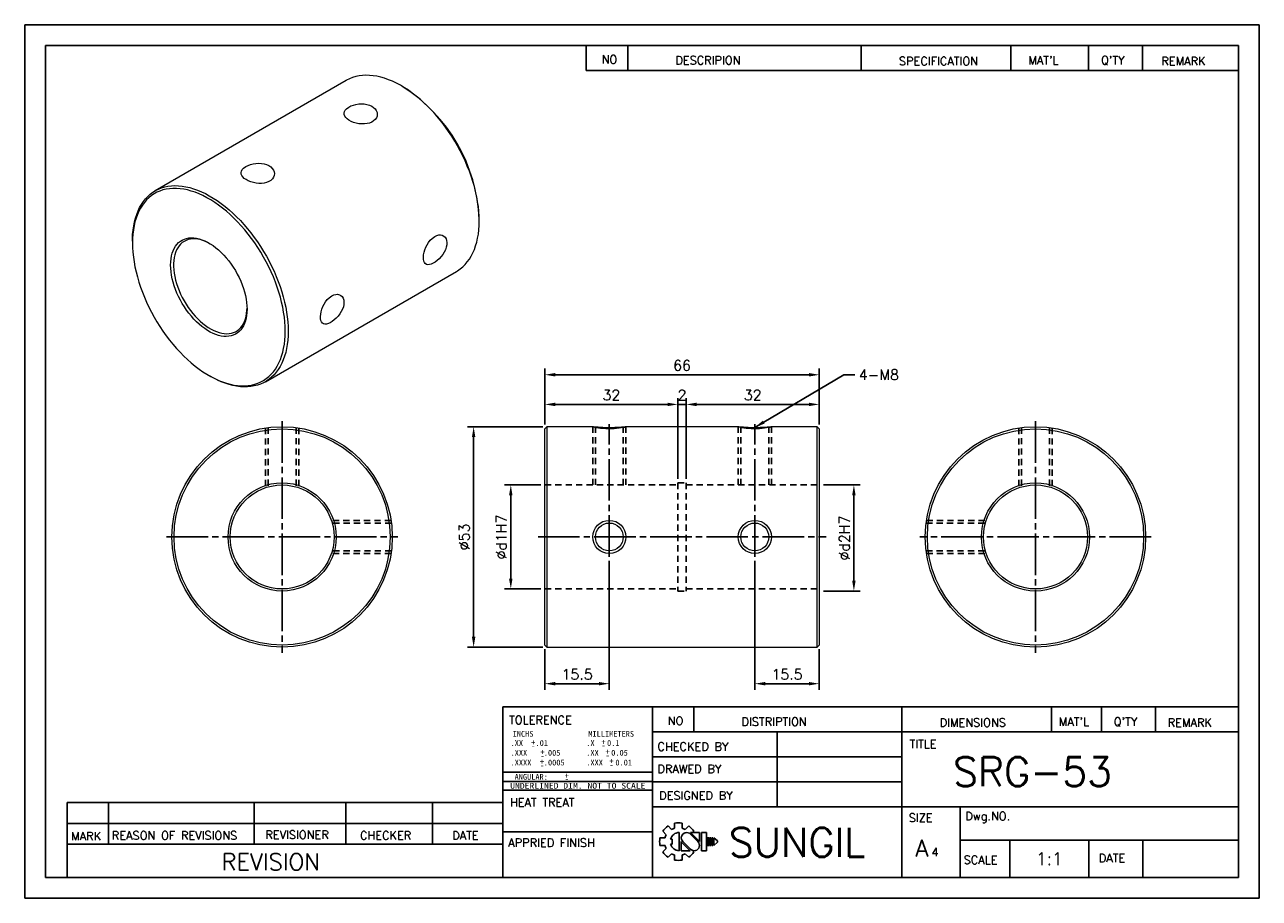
# Model space of a CAD drawing. Extents: x 10 to 307, y 10 to 220.
import ezdxf
from ezdxf.enums import TextEntityAlignment as Align

# ---------------------------------------------------------------- set-up
doc = ezdxf.new("R2010")
doc.units = 0
doc.header["$LTSCALE"] = 0.5
doc.header["$MEASUREMENT"] = 0
doc.linetypes.add('CENTER', pattern=[27, 20, -2, 3, -2])
doc.linetypes.add('HIDDEN', pattern=[5, 3, -2])
doc.layers.get('0').update_dxf_attribs({"linetype": 'CONTINUOUS'})
doc.layers.get('Defpoints').update_dxf_attribs({"linetype": 'CONTINUOUS'})
doc.layers.add('DIM', color=4, linetype='CONTINUOUS')
doc.styles.add('MONOTXT', font='DotumChe.ttf')
doc.styles.get("Standard").update_dxf_attribs({"font": 'romans.shx', "bigfont": 'whgtxt.shx'})
doc.dimstyles.get("Standard").update_dxf_attribs({"dimtxt": 0.18, "dimasz": 0.18, "dimexe": 0.18, "dimexo": 0.0625, "dimgap": 0.09, "dimtad": 0, "dimtih": 1, "dimtoh": 1, "dimdec": 4, "dimzin": 0, "dimdsep": 46, "dimtxsty": 'Standard', "dimcen": 0.09, "dimadec": 0, "dimazin": 0, "dimtfac": 1, "dimtdec": 4, "dimtofl": 0, "dimtmove": 0, "dimatfit": 3, "dimfxl": 0, "dimtolj": 1, "dimtzin": 0, "dimarcsym": 0})

# ---------------------------------------------------------------- blocks, each defined once
blk = doc.blocks.new('*D74')
at = {"color": 1, "lineweight": -2}
for p, q in [((135.14, 123.86), (135.14, 130.22)), ((137.64, 128.72), (164.64, 128.72)), ((167.14, 110.86), (167.14, 130.22))]:
    blk.add_line(p, q, dxfattribs=at)
at = {"color": 1}
for points in [[(137.64, 129.14), (137.64, 128.31), (135.14, 128.72)], [(164.64, 129.14), (164.64, 128.31), (167.14, 128.72)]]:
    blk.add_solid(points, dxfattribs=at)
at = {"layer": 'Defpoints', "color": 0}
for p in [(167.14, 128.72), (135.14, 122.86), (167.14, 109.86)]:
    blk.add_point(p, dxfattribs=at)
at = {"color": 0, "insert": (151.14, 130.97), "char_height": 2.5, "attachment_point": 5}
blk.add_mtext('\\A1;32', dxfattribs=at)
blk = doc.blocks.new('*D75')
at = {"color": 1, "lineweight": -2}
for p, q in [((169.14, 110.86), (169.14, 130.22)), ((171.64, 128.72), (198.64, 128.72)), ((201.14, 123.86), (201.14, 130.22))]:
    blk.add_line(p, q, dxfattribs=at)
at = {"color": 1}
for points in [[(171.64, 129.14), (171.64, 128.31), (169.14, 128.72)], [(198.64, 129.14), (198.64, 128.31), (201.14, 128.72)]]:
    blk.add_solid(points, dxfattribs=at)
at = {"layer": 'Defpoints', "color": 0}
for p in [(201.14, 128.72), (201.14, 122.86), (169.14, 109.86)]:
    blk.add_point(p, dxfattribs=at)
at = {"color": 0, "insert": (185.14, 130.97), "char_height": 2.5, "attachment_point": 5}
blk.add_mtext('\\A1;32', dxfattribs=at)
blk = doc.blocks.new('*D76')
at = {"color": 1, "lineweight": -2}
for p, q in [((135.14, 123.86), (135.14, 137.35)), ((201.14, 123.86), (201.14, 137.35)), ((137.64, 135.85), (198.64, 135.85))]:
    blk.add_line(p, q, dxfattribs=at)
at = {"color": 1}
for points in [[(137.64, 136.27), (137.64, 135.43), (135.14, 135.85)], [(198.64, 136.27), (198.64, 135.43), (201.14, 135.85)]]:
    blk.add_solid(points, dxfattribs=at)
at = {"layer": 'Defpoints', "color": 0}
for p in [(201.14, 135.85), (135.14, 122.86), (201.14, 122.86)]:
    blk.add_point(p, dxfattribs=at)
at = {"color": 0, "insert": (168.14, 138.1), "char_height": 2.5, "attachment_point": 5}
blk.add_mtext('\\A1;66', dxfattribs=at)
blk = doc.blocks.new('*D77')
at = {"color": 1, "lineweight": -2}
for p, q in [((164.64, 128.72), (162.14, 128.72)), ((167.14, 110.86), (167.14, 130.22)), ((167.14, 128.72), (169.14, 128.72)), ((169.14, 110.86), (169.14, 130.22)), ((171.64, 128.72), (174.14, 128.72))]:
    blk.add_line(p, q, dxfattribs=at)
at = {"color": 1}
for points in [[(164.64, 129.14), (164.64, 128.31), (167.14, 128.72)], [(171.64, 129.14), (171.64, 128.31), (169.14, 128.72)]]:
    blk.add_solid(points, dxfattribs=at)
at = {"layer": 'Defpoints', "color": 0}
for p in [(169.14, 128.72), (167.14, 109.86), (169.14, 109.86)]:
    blk.add_point(p, dxfattribs=at)
at = {"color": 0, "insert": (168.14, 130.97), "char_height": 2.5, "attachment_point": 5}
blk.add_mtext('\\A1;2', dxfattribs=at)
blk = doc.blocks.new('*D78')
at = {"color": 1, "lineweight": -2}
for p, q in [((134.64, 123.36), (116.5, 123.36)), ((118, 120.86), (118, 72.86)), ((134.64, 70.36), (116.5, 70.36))]:
    blk.add_line(p, q, dxfattribs=at)
at = {"color": 1}
for points in [[(117.58, 120.86), (118.41, 120.86), (118, 123.36)], [(117.58, 72.86), (118.41, 72.86), (118, 70.36)]]:
    blk.add_solid(points, dxfattribs=at)
at = {"layer": 'Defpoints', "color": 0}
for p in [(135.64, 123.36), (118, 70.36), (135.64, 70.36)]:
    blk.add_point(p, dxfattribs=at)
at = {"color": 0, "insert": (115.75, 96.86), "char_height": 2.5, "attachment_point": 5, "rotation": 90}
blk.add_mtext('\\A1;%%c53', dxfattribs=at)
blk = doc.blocks.new('*D79')
at = {"color": 1, "lineweight": -2}
for p, q in [((134.14, 109.36), (125.44, 109.36)), ((126.94, 106.86), (126.94, 86.86)), ((134.14, 84.36), (125.44, 84.36))]:
    blk.add_line(p, q, dxfattribs=at)
at = {"color": 1}
for points in [[(126.52, 106.86), (127.35, 106.86), (126.94, 109.36)], [(126.52, 86.86), (127.35, 86.86), (126.94, 84.36)]]:
    blk.add_solid(points, dxfattribs=at)
at = {"layer": 'Defpoints', "color": 0}
for p in [(135.14, 109.36), (126.94, 84.36), (135.14, 84.36)]:
    blk.add_point(p, dxfattribs=at)
at = {"color": 0, "insert": (124.69, 96.86), "char_height": 2.5, "attachment_point": 5, "rotation": 90}
blk.add_mtext('\\A1;%%cd1H7', dxfattribs=at)
blk = doc.blocks.new('*D80')
at = {"color": 1, "lineweight": -2}
for p, q in [((202.14, 109.36), (210.97, 109.36)), ((209.47, 106.86), (209.47, 86.36)), ((202.14, 83.86), (210.97, 83.86))]:
    blk.add_line(p, q, dxfattribs=at)
at = {"color": 1}
for points in [[(209.06, 106.86), (209.89, 106.86), (209.47, 109.36)], [(209.06, 86.36), (209.89, 86.36), (209.47, 83.86)]]:
    blk.add_solid(points, dxfattribs=at)
at = {"layer": 'Defpoints', "color": 0}
for p in [(201.14, 109.36), (201.14, 83.86), (209.47, 83.86)]:
    blk.add_point(p, dxfattribs=at)
at = {"color": 0, "insert": (207.22, 96.61), "char_height": 2.5, "attachment_point": 5, "rotation": 90}
blk.add_mtext('\\A1;%%cd2H7', dxfattribs=at)
blk = doc.blocks.new('*D81')
at = {"color": 1, "lineweight": -2}
for p, q in [((150.64, 91.1), (150.64, 60.09)), ((135.14, 69.86), (135.14, 60.09)), ((137.64, 61.59), (148.14, 61.59))]:
    blk.add_line(p, q, dxfattribs=at)
at = {"color": 1}
for points in [[(137.64, 62), (137.64, 61.17), (135.14, 61.59)], [(148.14, 62), (148.14, 61.17), (150.64, 61.59)]]:
    blk.add_solid(points, dxfattribs=at)
at = {"layer": 'Defpoints', "color": 0}
for p in [(150.64, 92.1), (135.14, 70.86), (150.64, 61.59)]:
    blk.add_point(p, dxfattribs=at)
at = {"color": 0, "insert": (142.89, 63.84), "char_height": 2.5, "attachment_point": 5}
blk.add_mtext('\\A1;15.5', dxfattribs=at)
blk = doc.blocks.new('*D82')
at = {"color": 1, "lineweight": -2}
for p, q in [((185.64, 91.1), (185.64, 60.09)), ((201.14, 69.86), (201.14, 60.09)), ((188.14, 61.59), (198.64, 61.59))]:
    blk.add_line(p, q, dxfattribs=at)
at = {"color": 1}
for points in [[(188.14, 62), (188.14, 61.17), (185.64, 61.59)], [(198.64, 62), (198.64, 61.17), (201.14, 61.59)]]:
    blk.add_solid(points, dxfattribs=at)
at = {"layer": 'Defpoints', "color": 0}
for p in [(185.64, 92.1), (201.14, 70.86), (201.14, 61.59)]:
    blk.add_point(p, dxfattribs=at)
at = {"color": 0, "insert": (193.39, 63.84), "char_height": 2.5, "attachment_point": 5}
blk.add_mtext('\\A1;15.5', dxfattribs=at)

msp = doc.modelspace()

# ---------------------------------------------------------------- linework, layer by layer
for p, q in [((307, 220), (10, 220)), ((10, 220), (10, 10)), ((307, 10), (307, 220)), ((302, 215), (15, 215)), ((15, 215), (15, 15)), ((145.0907, 215), (145.0907, 209)), ((155.0907, 215), (155.0907, 209)), ((211.2097, 215), (211.2097, 209)), ((247.2097, 215), (247.2097, 209)), ((265.9405, 215), (265.9405, 209)), ((278.9405, 215), (278.9405, 209)), ((302, 15), (302, 215)), ((145.0907, 209), (302, 209)), ((125, 15), (125, 56)), ((125, 56), (302, 56)), ((161, 56), (161, 15)), ((171, 56), (171, 50)), ((221, 56), (221, 15)), ((257, 56), (257, 50)), ((269, 56), (269, 50)), ((282, 56), (282, 50)), ((161, 50), (302, 50)), ((191, 50), (191, 32)), ((161, 44), (221, 44)), ((125, 36), (161, 36)), ((161, 38), (221, 38)), ((20.1963, 15), (20.1963, 33)), ((20.1963, 33), (125, 33)), ((30.1963, 33), (30.1963, 23)), ((65.2416, 33), (65.2416, 23)), ((87.2739, 33), (87.2739, 23)), ((108.0991, 33), (108.0991, 23)), ((161, 32), (302, 32)), ((235, 32), (235, 15)), ((20.1963, 28), (125, 28)), ((125, 26), (161, 26)), ((235, 24), (302, 24)), ((247, 24), (247, 15)), ((265.9684, 24), (265.9684, 15)), ((279.008, 24), (279.008, 15)), ((20.1963, 23), (125, 23)), ((15, 15), (302, 15)), ((10, 10), (307, 10))]:
    msp.add_line(p, q)
at = {"color": 7, "linetype": 'Continuous', "lineweight": 15}
for p, q in [((87.3685, 206.6079), (41.4066, 180.0746)), ((100.974, 205.09), (100.6205, 205.2942)), ((119.3557, 172.8402), (119.3557, 173.2484)), ((35.9171, 167.9417), (35.9171, 167.5335)), ((67.9044, 134.174), (113.8663, 160.7073)), ((54.2989, 135.6919), (54.6524, 135.4878)), ((135.6392, 123.3562), (135.1392, 122.8562)), ((135.1392, 96.8562), (135.1392, 122.8562)), ((146.8167, 123.3562), (135.6392, 123.3562)), ((135.6392, 123.3562), (135.6392, 96.8562)), ((181.8167, 123.3562), (154.4571, 123.3562)), ((200.6392, 123.3562), (189.4571, 123.3562)), ((201.1392, 122.8562), (200.6392, 123.3562)), ((200.6392, 96.8562), (200.6392, 123.3562)), ((201.1392, 122.8562), (201.1392, 96.8562)), ((135.1392, 70.8562), (135.1392, 96.8562)), ((135.6392, 96.8562), (135.6392, 70.3562)), ((200.6392, 70.3562), (200.6392, 96.8562)), ((201.1392, 96.8562), (201.1392, 70.8562)), ((135.1392, 70.8562), (135.6392, 70.3562)), ((135.6392, 70.3562), (200.6392, 70.3562)), ((200.6392, 70.3562), (201.1392, 70.8562))]:
    msp.add_line(p, q, dxfattribs=at)
at = {"color": 5, "linetype": 'HIDDEN'}
for p, q in [((67.9268, 123.0528), (67.9268, 108.6994)), ((68.5768, 123.1438), (68.5768, 108.8994)), ((75.274, 123.1438), (75.274, 108.8994)), ((75.924, 123.0528), (75.924, 108.6994)), ((146.643, 109.3562), (146.643, 123.3562)), ((147.293, 109.3562), (147.293, 123.3562)), ((153.9901, 109.3562), (153.9901, 123.3562)), ((154.6401, 109.3562), (154.6401, 123.3562)), ((181.6428, 109.3562), (181.6428, 123.3562)), ((182.2928, 109.3562), (182.2928, 123.3562)), ((188.9904, 109.3562), (188.9904, 123.3562)), ((189.6404, 109.3562), (189.6404, 123.3562)), ((249.157, 123.0528), (249.157, 108.6994)), ((249.807, 123.1438), (249.807, 108.8994)), ((256.5042, 123.1438), (256.5042, 108.8994)), ((257.1542, 123.0528), (257.1542, 108.6994)), ((135.1392, 109.3562), (167.1375, 109.3562)), ((167.1375, 109.8562), (167.1386, 83.8562)), ((167.1375, 109.8562), (169.1375, 109.8562)), ((169.1375, 109.8562), (169.1386, 83.8562)), ((169.1375, 109.3562), (201.1392, 109.3562)), ((98.122, 100.8548), (83.7686, 100.8548)), ((98.213, 100.2048), (83.9685, 100.2048)), ((226.868, 100.2048), (241.1125, 100.2048)), ((226.959, 100.8548), (241.3124, 100.8548)), ((98.122, 92.8576), (83.7686, 92.8576)), ((98.213, 93.5076), (83.9685, 93.5076)), ((226.868, 93.5076), (241.1125, 93.5076)), ((226.959, 92.8576), (241.3124, 92.8576)), ((135.1392, 84.3562), (167.1386, 84.3562)), ((167.1386, 83.8562), (169.1386, 83.8562)), ((169.1386, 84.3562), (201.1392, 84.3562))]:
    msp.add_line(p, q, dxfattribs=at)
at = {"color": 1, "linetype": 'CENTER'}
for p, q in [((71.9254, 124.6812), (71.9254, 69.0312)), ((150.6415, 92.099), (150.6415, 123.9596)), ((185.6416, 92.0989), (185.6416, 123.9596)), ((253.1556, 124.6812), (253.1556, 69.0312)), ((44.1004, 96.8562), (99.7504, 96.8562)), ((133.4892, 96.8562), (202.7892, 96.8562)), ((280.9806, 96.8562), (225.3306, 96.8562))]:
    msp.add_line(p, q, dxfattribs=at)
at = {"color": 0}
for p, q in [((125, 40.2855), (161, 40.2855)), ((125, 38.0531), (161, 38.0531))]:
    msp.add_line(p, q, dxfattribs=at)
at = {"color": 7, "linetype": 'Continuous', "lineweight": 15, "flags": 128}
for points in [[(119.3557, 172.8402), (119.3313, 173.9592), (119.258, 175.1034), (119.1361, 176.27), (118.9659, 177.4559), (118.7479, 178.658), (118.4825, 179.8731), (118.1705, 181.098), (117.8127, 182.3297), (117.4101, 183.5648), (116.9636, 184.8001), (116.4745, 186.0325), (115.944, 187.2587), (115.3736, 188.4754), (114.7646, 189.6796), (114.1188, 190.8681), (113.4377, 192.0378), (112.7232, 193.1857), (111.9771, 194.3086), (111.2013, 195.4038), (110.398, 196.4683), (109.5691, 197.4995), (108.7169, 198.4945), (107.8435, 199.4507), (106.9513, 200.3658), (106.0426, 201.2373), (105.1197, 202.063), (104.185, 202.8406), (103.2411, 203.5682), (102.2903, 204.2438), (101.3351, 204.8657), (100.3781, 205.4323), (99.4217, 205.9421), (98.4684, 206.3937), (97.5208, 206.7861), (96.5812, 207.1181), (95.6521, 207.3889), (94.736, 207.5977), (93.8352, 207.7441), (92.9522, 207.8277), (92.0891, 207.8482), (91.2483, 207.8056), (90.4319, 207.7001), (89.6421, 207.5317), (88.8809, 207.3011), (88.1503, 207.0089), (87.4523, 206.6557), (87.3685, 206.6079)], [(87.9857, 200.2152), (88.4895, 200.4661), (89.0741, 200.6799), (89.6899, 200.837), (90.3547, 200.9396), (91.0184, 200.9763), (91.6953, 200.9438), (92.3321, 200.8409), (92.9437, 200.6614), (93.4741, 200.4206), (93.9436, 200.1094), (94.3097, 199.7574), (94.5872, 199.3534), (94.7542, 198.9315), (94.8143, 198.484), (94.7619, 198.0466), (94.5943, 197.6146), (94.3252, 197.2269), (93.9466, 196.875), (93.4955, 196.5931), (92.9556, 196.3693), (92.3755, 196.2222), (91.736, 196.1441), (91.0846, 196.1388), (90.4074, 196.2036), (89.7546, 196.3311), (89.1129, 196.5217), (88.5387, 196.7559), (88.0126, 197.0396), (87.5835, 197.3449), (87.2333, 197.6836), (86.9913, 198.0287), (86.85, 198.3927), (86.8211, 198.7521), (86.9059, 199.1172), (87.0987, 199.4627), (87.4056, 199.7997), (87.9857, 200.2152)], [(63.237, 185.9281), (63.7408, 186.179), (64.3253, 186.3928), (64.9412, 186.5499), (65.606, 186.6524), (66.2697, 186.6892), (66.9466, 186.6567), (67.5833, 186.5537), (68.195, 186.3743), (68.7254, 186.1335), (69.1949, 185.8223), (69.5609, 185.4702), (69.8385, 185.0663), (70.0054, 184.6444), (70.0655, 184.1969), (70.0131, 183.7595), (69.8455, 183.3274), (69.5765, 182.9397), (69.1978, 182.5879), (68.7468, 182.3059), (68.2069, 182.0822), (67.6268, 181.9351), (66.9872, 181.857), (66.3359, 181.8516), (65.6587, 181.9164), (65.0059, 182.0439), (64.3642, 182.2345), (63.7899, 182.4688), (63.2638, 182.7525), (62.8348, 183.0577), (62.4845, 183.3965), (62.2425, 183.7416), (62.1012, 184.1056), (62.0724, 184.4649), (62.1571, 184.83), (62.35, 185.1755), (62.6568, 185.5126), (63.237, 185.9281)], [(35.9171, 167.9417), (35.9233, 168.4908), (35.9721, 169.5664), (36.0697, 170.6095), (36.2158, 171.6174), (36.4101, 172.5876), (36.6519, 173.5173), (36.9406, 174.4044), (37.2756, 175.2463), (37.656, 176.0409), (38.0807, 176.7862), (38.5486, 177.4802), (39.0585, 178.1211), (39.6092, 178.7073), (40.1991, 179.2371), (40.8267, 179.7092), (41.4904, 180.1224), (42.1884, 180.4756), (42.9189, 180.7679), (43.6801, 180.9985), (44.4699, 181.1668), (45.2863, 181.2724), (46.1271, 181.315), (46.9902, 181.2945), (47.8733, 181.2109), (48.7741, 181.0645), (49.6902, 180.8556), (50.6192, 180.5848), (51.5588, 180.2528), (52.5065, 179.8605), (53.4598, 179.4088), (54.4162, 178.899), (55.3732, 178.3325), (56.3284, 177.7105), (57.2791, 177.0349), (58.2231, 176.3073), (59.1577, 175.5297), (60.0806, 174.7041), (60.9893, 173.8326), (61.8816, 172.9175), (62.7549, 171.9612), (63.6071, 170.9662), (64.436, 169.9351), (65.2394, 168.8705), (66.0151, 167.7754), (66.7612, 166.6524), (67.4758, 165.5046), (68.1568, 164.3349), (68.8027, 163.1464), (69.4117, 161.9422), (69.9821, 160.7254), (70.5126, 159.4992), (71.0017, 158.2669), (71.4481, 157.0315), (71.8508, 155.7964), (72.2085, 154.5648), (72.5205, 153.3398), (72.7859, 152.1247), (73.004, 150.9227), (73.1742, 149.7368), (73.2961, 148.5702), (73.3694, 147.4259), (73.3938, 146.3069), (73.3938, 146.3069)], [(72.6867, 146.3069), (72.6623, 147.4139), (72.5893, 148.5461), (72.4677, 149.7005), (72.298, 150.874), (72.0805, 152.0636), (71.8159, 153.266), (71.5049, 154.4781), (71.1482, 155.6967), (70.7469, 156.9186), (70.3019, 158.1405), (69.8145, 159.3591), (69.286, 160.5712), (68.7178, 161.7737), (68.1113, 162.9633), (67.4682, 164.1369), (66.7902, 165.2913), (66.0791, 166.4236), (65.3367, 167.5306), (64.5651, 168.6095), (63.7663, 169.6574), (62.9423, 170.6716), (62.0955, 171.6492), (61.228, 172.5878), (60.3421, 173.4849), (59.4402, 174.338), (58.5247, 175.145), (57.598, 175.9036), (56.6625, 176.6118), (55.7208, 177.2679), (54.7753, 177.87), (53.8286, 178.4165), (52.8831, 178.9061), (51.9413, 179.3373), (51.0059, 179.7091), (50.0792, 180.0204), (49.1636, 180.2705), (48.2617, 180.4587), (47.3759, 180.5845), (46.5084, 180.6475), (45.6615, 180.6476), (44.8376, 180.5847), (44.0387, 180.4591), (43.2671, 180.2711), (42.5248, 180.0212), (41.8136, 179.71), (41.1356, 179.3384), (40.4925, 178.9073), (39.8861, 178.4179), (39.3178, 177.8715), (38.7893, 177.2696), (38.3019, 176.6137), (37.857, 175.9055), (37.4556, 175.147), (37.099, 174.3402), (36.7879, 173.4872), (36.5233, 172.5903), (36.3059, 171.6518), (36.1361, 170.6742), (36.0146, 169.6602), (35.9415, 168.6124), (35.9171, 167.5335), (35.9415, 166.4266), (36.0146, 165.2944), (36.1361, 164.14), (36.3059, 162.9665), (36.5233, 161.7769), (36.7879, 160.5745), (37.099, 159.3623), (37.4556, 158.1437), (37.857, 156.9219), (38.3019, 155.7), (38.7893, 154.4814), (39.3178, 153.2692), (39.8861, 152.0668), (40.4925, 150.8772), (41.1356, 149.7036), (41.8136, 148.5491), (42.5248, 147.4169), (43.2671, 146.3099), (44.0387, 145.231), (44.8376, 144.183), (45.6615, 143.1689), (46.5084, 142.1913), (47.3759, 141.2526), (48.2617, 140.3556), (49.1636, 139.5025), (50.0792, 138.6955), (51.0059, 137.9369), (51.9413, 137.2286), (52.8831, 136.5726), (53.8286, 135.9705), (54.7753, 135.4239), (55.7208, 134.9344), (56.6625, 134.5032), (57.598, 134.1314), (58.5247, 133.82), (59.4402, 133.5699), (60.3421, 133.3818), (61.228, 133.256), (62.0955, 133.193), (62.9423, 133.1929), (63.7663, 133.2557), (64.5651, 133.3813), (65.3367, 133.5693), (66.0791, 133.8193), (66.7902, 134.1305), (67.4682, 134.5021), (68.1113, 134.9332), (68.7178, 135.4226), (69.286, 135.9689), (69.8145, 136.5709), (70.3019, 137.2268), (70.7469, 137.9349), (71.1482, 138.6934), (71.5049, 139.5002), (71.8159, 140.3532), (72.0805, 141.2502), (72.298, 142.1887), (72.4677, 143.1663), (72.5893, 144.1803), (72.6623, 145.2281), (72.6867, 146.3069)], [(113.8663, 160.7073), (114.1188, 160.8587), (114.7646, 161.3015), (115.3736, 161.8026), (115.944, 162.3608), (116.4745, 162.9745), (116.9636, 163.6422), (117.4101, 164.3621), (117.8127, 165.1323), (118.1705, 165.9508), (118.4825, 166.8156), (118.7479, 167.7243), (118.9659, 168.6745), (119.1361, 169.6639), (119.258, 170.6897), (119.3313, 171.7494), (119.3557, 172.8402)], [(108.6394, 169.119), (109.1086, 169.3404), (109.5861, 169.4638), (110.03, 169.4799), (110.4513, 169.3911), (110.8149, 169.2049), (111.1253, 168.9181), (111.3545, 168.5542), (111.5048, 168.1052), (111.5615, 167.6143), (111.5267, 167.0641), (111.4048, 166.5062), (111.1937, 165.9194), (110.9118, 165.3489), (110.5543, 164.779), (110.1493, 164.2497), (109.6912, 163.7495), (109.2209, 163.3185), (108.7269, 162.9432), (108.2572, 162.6575), (107.7934, 162.449), (107.376, 162.336), (106.9885, 162.3147), (106.6582, 162.3892), (106.3757, 162.5636), (106.1597, 162.8281), (106.004, 163.1914), (105.9197, 163.6225), (105.9024, 164.1364), (105.9522, 164.684), (106.0705, 165.2856), (106.2484, 165.8897), (106.493, 166.5125), (106.7898, 167.107), (107.1484, 167.6823), (107.5441, 168.1913), (107.9895, 168.644), (108.6394, 169.119)], [(63.4943, 151.6136), (63.4698, 150.8529), (63.3964, 150.1246), (63.2744, 149.4325), (63.1046, 148.7804), (62.8878, 148.1717), (62.6252, 147.6097), (62.3181, 147.0974), (61.9684, 146.6375), (61.5777, 146.2324), (61.1482, 145.8844), (60.6821, 145.5952), (60.182, 145.3665), (59.6506, 145.1994), (59.0906, 145.0949), (58.5051, 145.0534), (57.8971, 145.0753), (57.27, 145.1603), (56.627, 145.3081), (55.9716, 145.5179), (55.3073, 145.7885), (54.6376, 146.1185), (53.9662, 146.5061), (53.2965, 146.9493), (52.6322, 147.4457), (51.9769, 147.9926), (51.3339, 148.5872), (50.7067, 149.2262), (50.0988, 149.9063), (49.5132, 150.6238), (48.9533, 151.3749), (48.4218, 152.1555), (47.9217, 152.9616), (47.4557, 153.7889), (47.0262, 154.6328), (46.6355, 155.4889), (46.2857, 156.3527), (45.9787, 157.2195), (45.7161, 158.0847), (45.4993, 158.9437), (45.3295, 159.7919), (45.2075, 160.6248), (45.1341, 161.4379), (45.1095, 162.2269), (45.1341, 162.9876), (45.2075, 163.7159), (45.3295, 164.408), (45.4993, 165.0601), (45.7161, 165.6688), (45.9787, 166.2308), (46.2857, 166.7431), (46.6355, 167.203), (47.0262, 167.6081), (47.4557, 167.9561), (47.9217, 168.2452), (48.4218, 168.474), (48.9533, 168.6411), (49.5132, 168.7456), (50.0988, 168.7871), (50.7067, 168.7652), (51.3339, 168.6801), (51.9769, 168.5323), (52.6322, 168.3226), (53.2965, 168.052), (53.9662, 167.722), (54.6376, 167.3344), (55.3073, 166.8912), (55.9716, 166.3948), (56.627, 165.8479), (57.27, 165.2533), (57.8971, 164.6143), (58.5051, 163.9342), (59.0906, 163.2167), (59.6506, 162.4656), (60.182, 161.6849), (60.6821, 160.8788), (61.1482, 160.0516), (61.5777, 159.2077), (61.9684, 158.3515), (62.3181, 157.4878), (62.6252, 156.621), (62.8878, 155.7558), (63.1046, 154.8968), (63.2744, 154.0486), (63.3964, 153.2157), (63.4698, 152.4026), (63.4943, 151.6136)], [(54.4819, 167.4293), (54.1657, 167.5982), (53.5153, 167.904), (52.8711, 168.1511), (52.2366, 168.3378), (51.6154, 168.4634), (51.0107, 168.527), (50.426, 168.5283), (49.8644, 168.4674), (49.3289, 168.3445), (48.8225, 168.1603), (48.348, 167.9158), (47.9079, 167.6124), (47.5047, 167.2518), (47.1405, 166.8358), (46.8174, 166.3667), (46.5371, 165.8472), (46.3012, 165.2801), (46.1108, 164.6684), (45.9671, 164.0155), (45.8709, 163.325), (45.8227, 162.6006), (45.8227, 161.8462), (45.8709, 161.0661), (45.9671, 160.2645), (46.1108, 159.4457), (46.3012, 158.6143), (46.5371, 157.7747), (46.8174, 156.9315), (47.1405, 156.0894), (47.5047, 155.253), (47.9079, 154.4268), (48.348, 153.6153), (48.8225, 152.823), (49.3289, 152.0541), (49.8644, 151.313), (50.426, 150.6036), (51.0107, 149.9298), (51.6154, 149.2953), (52.2366, 148.7036), (52.8711, 148.1579), (53.5153, 147.6611), (54.1657, 147.216), (54.8188, 146.825), (55.471, 146.4903), (56.1188, 146.2137), (56.7585, 145.9966), (57.3868, 145.8404), (58.0002, 145.7457), (58.5953, 145.7132), (59.1689, 145.743), (59.7178, 145.835), (60.2391, 145.9887), (60.7298, 146.2031), (61.1875, 146.4773), (61.6094, 146.8095), (61.9933, 147.1981), (62.3372, 147.6409), (62.6391, 148.1355), (62.8974, 148.6792), (63.1107, 149.2691), (63.2779, 149.9018), (63.3979, 150.574), (63.4702, 151.2819), (63.4926, 151.8207)], [(83.8907, 154.8318), (84.3599, 155.0532), (84.8373, 155.1766), (85.2813, 155.1928), (85.7025, 155.104), (86.0662, 154.9177), (86.3765, 154.6309), (86.6057, 154.2671), (86.7561, 153.8181), (86.8128, 153.3271), (86.778, 152.777), (86.6561, 152.2191), (86.445, 151.6322), (86.163, 151.0617), (85.8055, 150.4919), (85.4005, 149.9626), (84.9425, 149.4624), (84.4722, 149.0313), (83.9781, 148.656), (83.5084, 148.3704), (83.0447, 148.1619), (82.6272, 148.0489), (82.2398, 148.0276), (81.9095, 148.102), (81.6269, 148.2765), (81.411, 148.541), (81.2552, 148.9042), (81.171, 149.3353), (81.1537, 149.8493), (81.2035, 150.3968), (81.3218, 150.9985), (81.4997, 151.6025), (81.7443, 152.2254), (82.0411, 152.8198), (82.3997, 153.3951), (82.7954, 153.9042), (83.2407, 154.3568), (83.8907, 154.8318)], [(73.3938, 146.3069), (73.3694, 145.2162), (73.2961, 144.1565), (73.1742, 143.1306), (73.004, 142.1413), (72.7859, 141.191), (72.5205, 140.2823), (72.2085, 139.4176), (71.8508, 138.599), (71.4481, 137.8288), (71.0017, 137.1089), (70.5126, 136.4412), (69.9821, 135.8275), (69.4117, 135.2694), (68.8027, 134.7682), (68.1568, 134.3254), (67.4758, 133.9421), (66.7612, 133.6193), (66.0151, 133.3577), (65.2394, 133.1582), (64.436, 133.0212), (63.6071, 132.9471), (62.7549, 132.9361), (61.8816, 132.9881), (60.9893, 133.1032), (60.0806, 133.2809), (59.1577, 133.5208), (58.2231, 133.8223), (57.2791, 134.1845), (56.3284, 134.6067), (55.3732, 135.0875), (54.6524, 135.4878)], [(150.6392, 123.201), (151.2969, 123.2069), (151.9546, 123.2244), (152.5569, 123.2499), (153.1216, 123.2809), (153.6055, 123.3114), (154.0182, 123.3375), (154.3267, 123.3531), (154.5375, 123.3551), (154.6319, 123.3408), (154.6147, 123.3087), (154.4888, 123.2623), (154.2511, 123.2014), (153.9201, 123.1337), (153.4873, 123.0609), (152.9829, 122.9925), (152.3961, 122.9316), (151.7756, 122.887), (151.1034, 122.8605), (150.4434, 122.8562), (149.77, 122.8737), (149.143, 122.9104), (148.5407, 122.9648), (148.0089, 123.0294), (147.537, 123.1018), (147.161, 123.1724), (146.8746, 123.2385), (146.7027, 123.2913), (146.6393, 123.3302), (146.6888, 123.3512), (146.8514, 123.3559), (147.113, 123.3458), (147.481, 123.3237), (147.9296, 123.2949), (148.4686, 123.263), (149.0566, 123.2346), (149.7082, 123.2128), (150.6392, 123.201)], [(185.6392, 123.201), (186.2969, 123.2069), (186.9546, 123.2244), (187.5569, 123.2499), (188.1216, 123.2809), (188.6055, 123.3114), (189.0182, 123.3375), (189.3267, 123.3531), (189.5375, 123.3551), (189.6319, 123.3408), (189.6147, 123.3087), (189.4888, 123.2623), (189.2511, 123.2014), (188.9201, 123.1337), (188.4873, 123.0609), (187.9829, 122.9925), (187.3961, 122.9316), (186.7756, 122.887), (186.1034, 122.8605), (185.4434, 122.8562), (184.77, 122.8737), (184.143, 122.9104), (183.5407, 122.9648), (183.0089, 123.0294), (182.537, 123.1018), (182.161, 123.1724), (181.8746, 123.2385), (181.7027, 123.2913), (181.6393, 123.3302), (181.6888, 123.3512), (181.8514, 123.3559), (182.113, 123.3458), (182.481, 123.3237), (182.9296, 123.2949), (183.4686, 123.263), (184.0566, 123.2346), (184.7082, 123.2128), (185.6392, 123.201)]]:
    msp.add_lwpolyline(points, dxfattribs=at)
at = {"color": 7, "linetype": 'Continuous', "lineweight": 15}
for centre, radius in [((71.9254, 96.8562), 26.5), ((71.9254, 96.8562), 26), ((253.1556, 96.8562), 26.5), ((253.1556, 96.8562), 26), ((71.9254, 96.8562), 13), ((71.9254, 96.8562), 12.5), ((253.1556, 96.8562), 13), ((253.1556, 96.8562), 12.5), ((150.6415, 96.8562), 3.9986), ((150.6415, 96.8562), 3.3486), ((185.6416, 96.8562), 3.9988), ((185.6416, 96.8562), 3.3488)]:
    msp.add_circle(centre, radius, dxfattribs=at)
msp.add_arc((79.5058, 171.4701), 39.8896, 2.555057, 57.439567, dxfattribs=at)
at = {"layer": 'DIM', "color": 0}
for p, q in [((164.7555, 27.3858), (165.616, 26.5254)), ((166.3456, 28.0444), (166.3456, 26.8276)), ((168.1456, 28.0444), (168.1456, 26.8276)), ((168.8752, 26.5254), (169.7356, 27.3858)), ((162.8242, 24.523), (164.041, 24.523)), ((162.8242, 24.523), (164.041, 24.523)), ((163.4828, 26.113), (164.3432, 25.2526)), ((165.3565, 24.223), (165.766, 24.223)), ((165.766, 24.223), (165.766, 23.023)), ((167.4582, 25.8087), (167.4582, 21.4373)), ((171.9487, 23.623), (170.0992, 25.4663)), ((172.3357, 23.6608), (170.1807, 25.8087)), ((170.1807, 25.8087), (172.3357, 25.8087)), ((170.7041, 25.8087), (171.0084, 26.113)), ((172.3357, 25.8087), (172.3357, 23.623)), ((172.8457, 25.8087), (172.8457, 23.623)), ((172.8457, 25.8087), (174.0457, 25.8087)), ((174.0457, 25.8087), (174.0457, 23.623)), ((174.2557, 24.523), (174.2557, 23.623)), ((174.2557, 24.523), (174.5557, 24.523)), ((174.5557, 24.523), (174.5557, 23.623)), ((174.7657, 24.523), (174.7657, 23.623)), ((174.7657, 24.523), (175.0657, 24.523)), ((175.0657, 24.523), (175.0657, 23.623)), ((175.2757, 24.523), (175.2757, 23.623)), ((175.2757, 24.523), (175.5757, 24.523)), ((175.5757, 24.523), (175.5757, 23.623)), ((175.7857, 24.523), (175.7857, 23.623)), ((175.7857, 24.523), (176.6857, 23.773)), ((176.6857, 23.773), (176.6857, 23.623)), ((176.6857, 23.773), (176.6857, 23.473)), ((162.8242, 22.723), (164.041, 22.723)), ((163.4828, 21.133), (164.3432, 21.9934)), ((165.3565, 23.023), (165.766, 23.023)), ((167.9557, 23.623), (167.9557, 21.4373)), ((167.9557, 23.5851), (170.1107, 21.4373)), ((167.9557, 21.4373), (170.1107, 21.4373)), ((168.3427, 23.623), (170.1922, 21.7796)), ((170.6284, 21.5129), (171.0084, 21.133)), ((172.8457, 23.623), (172.8457, 21.4373)), ((172.8457, 21.4373), (174.0457, 21.4373)), ((174.0457, 23.623), (174.0457, 21.4373)), ((174.2557, 23.623), (174.2557, 22.723)), ((174.2557, 22.723), (174.5557, 22.723)), ((174.5557, 23.623), (174.5557, 22.723)), ((174.7657, 23.623), (174.7657, 22.723)), ((174.7657, 22.723), (175.0657, 22.723)), ((175.0657, 23.623), (175.0657, 22.723)), ((175.2757, 23.623), (175.2757, 22.723)), ((175.2757, 22.723), (175.5757, 22.723)), ((175.5757, 23.623), (175.5757, 22.723)), ((175.7857, 23.623), (175.7857, 22.723)), ((176.6857, 23.473), (175.7857, 22.723)), ((176.6857, 23.623), (176.6857, 23.473)), ((164.7555, 19.8602), (165.616, 20.7206)), ((166.3456, 20.4184), (166.3456, 19.2016)), ((168.1456, 20.4184), (168.1456, 19.2016)), ((168.8752, 20.7206), (169.7356, 19.8602))]:
    msp.add_line(p, q, dxfattribs=at)
for centre, radius, start, end in [((167.2456, 23.623), 4.5121, 123.49434, 146.50566), ((167.2456, 23.623), 3.3286, 105.687209, 119.312791), ((167.2456, 23.623), 4.5121, 78.49434, 101.50566), ((167.2456, 23.623), 3.3286, 60.687209, 74.312791), ((167.2456, 23.623), 4.5121, 33.49434, 56.50566), ((167.2456, 23.623), 4.5121, 168.49434, 191.50566), ((167.2456, 23.623), 3.3286, 150.687209, 164.312791), ((167.4582, 23.623), 2.1857, 90, 164.067144), ((169.2307, 24.5359), 1.2728, 43.220228, 225.828215), ((167.2456, 23.623), 4.5121, 213.49434, 236.50566), ((167.2456, 23.623), 3.3286, 195.687209, 209.312791), ((167.4582, 23.623), 2.1857, 195.932856, 270), ((167.2456, 23.623), 4.5121, 303.49434, 326.50566), ((171.0607, 22.7101), 1.2728, 223.220228, 45.828215), ((167.2456, 23.623), 3.3286, 240.687209, 254.312791), ((167.2456, 23.623), 4.5121, 258.49434, 281.50566), ((167.2456, 23.623), 3.3286, 285.687209, 299.312791)]:
    msp.add_arc(centre, radius, start, end, dxfattribs=at)

# ---------------------------------------------------------------- texts
for s, height, p in [('NO', 2, (148.7839, 210.6585)), ('DESCRIPION', 2, (166.5267, 210.4522)), ('SPECIFICATION', 2, (220.3038, 210.2459)), ("MAT'L", 2, (251.4287, 210.4522)), ("Q'TY", 2, (268.916, 210.4522)), ('REMARK', 2, (283.4434, 210.2459)), ('TOLERENCE', 2, (126.5255, 51.8649)), ('NO', 2, (164.6932, 51.6585)), ('DISTRIPTION', 2, (182.436, 51.4522)), ("MAT'L", 2, (258.7715, 51.4522)), ("Q'TY", 2, (271.9755, 51.4522)), ('DIMENSIONS', 2, (230.0941, 51.2459)), ('REMARK', 2, (284.9731, 51.2459)), ('TITLE', 2, (222.8732, 46.0881)), ('CHECKED BY', 2, (162.2174, 45.4691)), ('DRAWED BY', 2, (162.2174, 40.105)), ('DESIGNED BY', 2, (162.6301, 33.7092)), ('HEAT TREAT', 2, (126.7318, 32.0587)), ('SIZE', 2, (222.6669, 28.3451)), ('Dwg.NO.', 2, (236.2835, 28.7577)), ('MARK', 2, (21.1824, 23.9345)), ('REASON OF REVISIONS', 2, (30.9592, 24.0975)), ('REVISIONER', 2, (67.9048, 24.2605)), ('CHECKER', 2, (90.6455, 24.0975)), ('DATE', 2, (112.8572, 24.0975)), ('APPRIED FINISH', 2, (126.3191, 22.362)), ('A', 4, (224.3125, 20.0165)), ('REVISION', 4, (57.354, 16.762)), ('SCALE', 2, (235.8709, 18.2357)), ('DATE', 2, (268.388, 18.6483))]:
    msp.add_text(s, height=height).set_placement(p)
at = {"style": 'MONOTXT'}
for s, p in [('.XX   .01', (126.8839, 46.6317)), ('INCHS', (127.3862, 48.8304)), ('+', (131.8296, 46.7971)), ('.X   0.1', (145.0965, 46.6317)), ('MILLIMETERS', (145.5862, 48.8304)), ('+', (148.7629, 46.898)), ('.XXX    .005', (126.8839, 44.2829)), ('-', (131.8296, 45.9489)), ('+', (134.0515, 44.4423)), ('.XX   0.05', (145.0965, 44.2829)), ('-', (148.7629, 46.0498)), ('+', (149.7392, 44.5096)), ('.XXXX   .0005', (126.8839, 41.934)), ('+', (133.9505, 42.1212)), ('-', (133.9505, 41.273)), ('-', (134.0515, 43.5942)), ('.XXX   0.01', (145.0965, 41.934)), ('-', (149.7392, 43.6614)), ('+', (150.6818, 42.2894)), ('-', (150.6818, 41.4412)), ('ANGULAR:   ', (127.8556, 38.4887)), ('+', (139.8877, 38.7436)), ('-', (139.8877, 38.0436))]:
    msp.add_text(s, height=1.4, dxfattribs=at).set_placement(p)
at = {"style": 'MONOTXT', "width": 1.217965}
msp.add_text('UNDERLINED DIM. NOT TO SCALE', height=1.4, rotation=360, dxfattribs=at).set_placement((126.7857, 36.3492), (159.3357, 36.3492), align=Align.FIT)
at = {"insert": (210.6682, 137.0993), "char_height": 2.5, "width": 2.5, "attachment_point": 1}
msp.add_mtext('\\A1;4-M8', dxfattribs=at)
at = {"layer": 'DIM', "color": 0}
for s, height, p in [('SRG-53', 6.96943, (233.3381, 36.9572)), ('SUNGIL', 6.96943, (179.3936, 19.9572)), ('4', 2, (228.1221, 20.104))]:
    msp.add_text(s, height=height, dxfattribs=at).set_placement(p)
at = {"layer": 'DIM', "color": 0, "insert": (256.5, 19.5), "char_height": 3, "width": 19, "attachment_point": 5}
msp.add_mtext('1:1', dxfattribs=at)

# ---------------------------------------------------------------- dimensions: what is measured, and where the dimension line sits
dim = msp.add_linear_dim(base=(201.1392, 135.8493), p1=(135.1392, 122.8562), p2=(201.1392, 122.8562), dimstyle='Standard', override={"dimtxt": 2.5, "dimasz": 2.5, "dimexe": 1.5, "dimexo": 1, "dimgap": 1, "dimtad": 1, "dimtih": 0, "dimtoh": 0, "dimdec": 3, "dimzin": 9, "dimcen": 2.5, "dimclrd": 1, "dimclre": 1, "dimtdec": 3, "dimtofl": 1, "dimfxl": 2})
dim.commit()
dim.dimension.update_dxf_attribs({"geometry": '*D76', "text_midpoint": (168.1392, 138.0993)})
for base, p1, p2, text, picture, middle in [((167.1375, 128.7237), (135.1392, 122.8562), (167.1375, 109.8562), '32', '*D74', (151.1383, 130.9737)), ((201.1392, 128.7237), (169.1375, 109.8562), (201.1392, 122.8562), '32', '*D75', (185.1383, 130.9737)), ((150.6415, 61.5876), (135.1392, 70.8562), (150.6415, 92.099), '15.5', '*D81', (142.8904, 63.8376)), ((201.1392, 61.5876), (185.6416, 92.0989), (201.1392, 70.8562), '15.5', '*D82', (193.3904, 63.8376))]:
    dim = msp.add_linear_dim(base=base, p1=p1, p2=p2, text=text, dimstyle='Standard', override={"dimtxt": 2.5, "dimasz": 2.5, "dimexe": 1.5, "dimexo": 1, "dimgap": 1, "dimtad": 1, "dimtih": 0, "dimtoh": 0, "dimdec": 3, "dimzin": 9, "dimcen": 2.5, "dimclrd": 1, "dimclre": 1, "dimtdec": 3, "dimtofl": 1, "dimfxl": 2})
    dim.commit()
    dim.dimension.update_dxf_attribs({"geometry": picture, "text_midpoint": middle})
dim = msp.add_linear_dim(base=(169.1375, 128.7237), p1=(167.1375, 109.8562), p2=(169.1375, 109.8562), dimstyle='Standard', override={"dimtxt": 2.5, "dimasz": 2.5, "dimexe": 1.5, "dimexo": 1, "dimgap": 1, "dimtad": 1, "dimtih": 0, "dimtoh": 0, "dimdec": 3, "dimzin": 9, "dimcen": 2.5, "dimclrd": 1, "dimclre": 1, "dimtdec": 3, "dimtofl": 1, "dimfxl": 2})
dim.commit()
dim.dimension.update_dxf_attribs({"geometry": '*D77', "text_midpoint": (168.1375, 128.7237), "dimtype": 160})
for base, p1, p2, text, picture, middle in [((117.997, 70.3562), (135.6392, 123.3562), (135.6392, 70.3562), '%%c53', '*D78', (115.747, 96.8562)), ((126.9365, 84.3562), (135.1392, 109.3562), (135.1392, 84.3562), '%%cd1H7', '*D79', (124.6865, 96.8562)), ((209.4737, 83.8562), (201.1392, 109.3562), (201.1392, 83.8562), '%%cd2H7', '*D80', (207.2237, 96.6062))]:
    dim = msp.add_linear_dim(base=base, p1=p1, p2=p2, angle=90, text=text, dimstyle='Standard', override={"dimtxt": 2.5, "dimasz": 2.5, "dimexe": 1.5, "dimexo": 1, "dimgap": 1, "dimtad": 1, "dimtih": 0, "dimtoh": 0, "dimdec": 3, "dimzin": 9, "dimcen": 2.5, "dimclrd": 1, "dimclre": 1, "dimtdec": 3, "dimtofl": 1, "dimfxl": 2})
    dim.commit()
    dim.dimension.update_dxf_attribs({"geometry": picture, "text_midpoint": middle})

# ---------------------------------------------------------------- leaders
at = {"annotation_type": 0, "has_hookline": 1, "hookline_direction": 0, "text_width": 10}
msp.add_leader([(185.6416, 123.201), (207.0805, 135.8493), (209.6682, 135.8493)], dimstyle='Standard', override={"dimtxt": 2.5, "dimasz": 2.5, "dimexe": 1.5, "dimexo": 1, "dimgap": 1, "dimtad": 0, "dimtih": 0, "dimtoh": 0, "dimdec": 3, "dimzin": 9, "dimcen": 2.5, "dimclrd": 1, "dimclre": 1, "dimtdec": 3, "dimtofl": 1, "dimfxl": 2}, dxfattribs=at)

doc.saveas('drawing.dxf')
